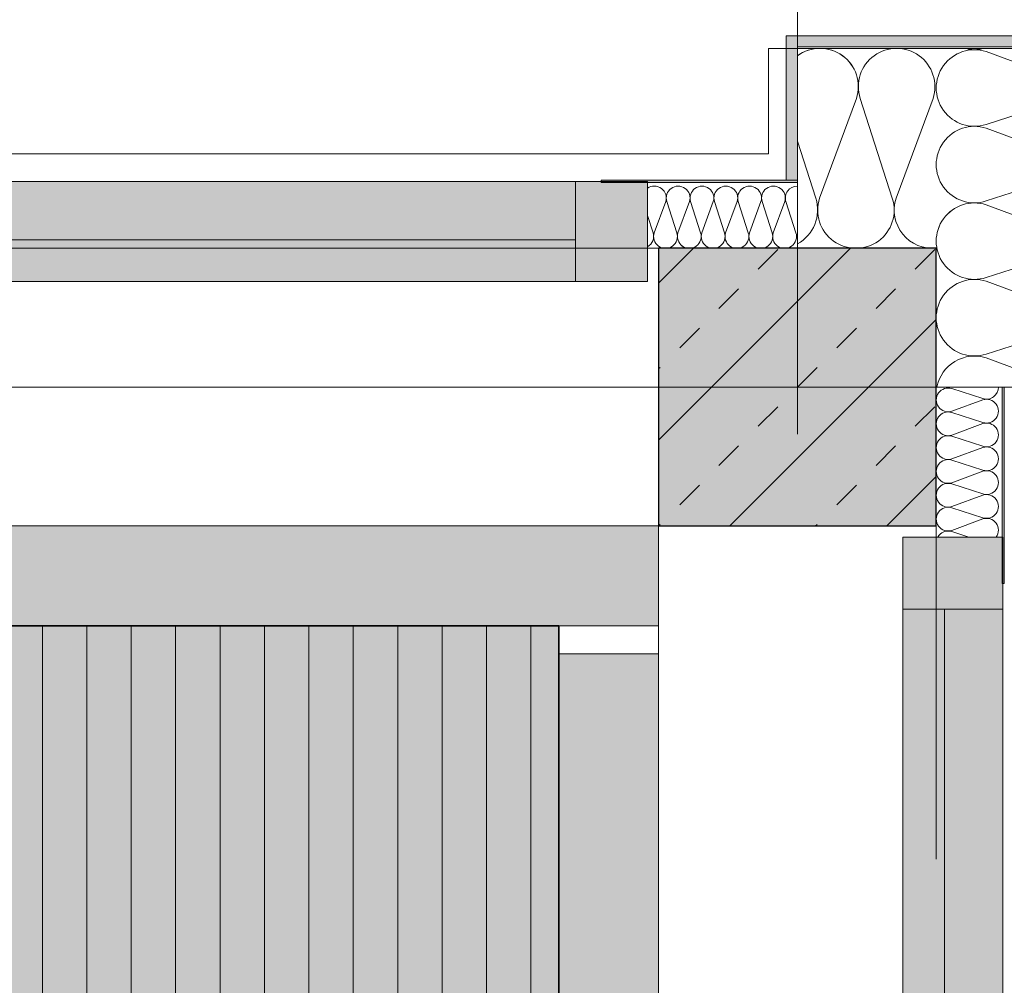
# Model space of a CAD drawing. Header units: metres. Extents: x -111 to 152, y -132 to 99.
# Tile 229 of 256: x -0.7 to 0.186, y -0.539 to 0.331. Entities that reach past the tile are written whole.
import ezdxf

# ---------------------------------------------------------------- set-up
doc = ezdxf.new("R2010")
doc.units = ezdxf.units.M
doc.header["$PDMODE"] = 1
doc.header["$PDSIZE"] = -2
for name, pattern in [('Achsen 01', [5.291531, 3.175, -1.058062, 0.352704, -0.705764]), ('ISO-07 Punktiert', [0.889, 0.127, -0.762]), ('VW-01 Strichlinie kurz', [2, 1, -1])]:
    doc.linetypes.add(name, pattern=pattern)
doc.layers.get('0').update_dxf_attribs({"lineweight": 25})
for name, color, linetype, lineweight, true_color in [('013_Beton und Stahlbetonarbeiten-000 Sichtbeton-334 Außenwandöf', 5, 'Continuous', 5, 0x0000ff), ('014_Fassadenarbeiten-000 Aufsicht Betonfertigteile', 7, 'Continuous', 9, 0xc0c0c0), ('014_Fassadenarbeiten-330 mineralische Dämmung', 7, 'Continuous', 9, 0x666666), ('031_Metallbauarbeiten-350 Lamellendecke DS', 7, 'Continuous', 35, 0x666666), ('032_Metallarbeiten-Fenster', 7, 'Continuous', 13, 0x444444), ('032_Metallarbeiten-PR_Fassade', 7, 'Continuous', 13, 0x444444), ('AV1-Achsen', 1, 'Achsen 01', 18, 0xff0000)]:
    doc.layers.add(name, color=color, linetype=linetype, lineweight=lineweight, true_color=true_color)
for name, color, linetype, lineweight in [('013_Beton und Stahlbetonarbeiten-000 Unterzüge', 7, 'ISO-07 Punktiert', 13), ('013_Beton und Stahlbetonarbeiten-330 Außenstützen', 7, 'Continuous', 25), ('030_Sonnenschutzarbeiten-BLENDSCHUTZ', 7, 'Continuous', 5), ('039_Trockenbauarbeiten-alllg.', 7, 'Continuous', 9), ('_EG (2D)', 7, 'Continuous', 9), ('_EG - DS (2D)', 7, 'Continuous', 9), ('_GRU (2D)', 7, 'Continuous', 9), ('Bemaßung-Bemaßung', 7, 'Continuous', 9)]:
    doc.layers.add(name, color=color, linetype=linetype, lineweight=lineweight)
doc.layers.get('0').freeze()
doc.styles.add('Arial', font='arial.ttf')
doc.dimstyles.new('COE 50', dxfattribs={"dimtxt": 126.090495, "dimasz": 0.001414, "dimexe": 0.001, "dimexo": 0.01, "dimgap": 0.001, "dimtad": 1, "dimdec": 3, "dimtxsty": 'Arial', "dimblk": 'VW_SLASH-3', "dimblk1": 'VW_SLASH-3', "dimblk2": 'VW_SLASH-3', "dimcen": 0, "dimadec": 3, "dimazin": 0, "dimtfac": 0.8, "dimtdec": 3, "dimtix": 1, "dimtmove": 0, "dimatfit": 0, "dimldrblk": 'VW_SLASH-2', "dimfxl": 0.002, "dimfxlon": 1, "dimfrac": 2, "dimtolj": 1, "dimarcsym": 0})

# ---------------------------------------------------------------- blocks, each defined once
blk = doc.blocks.new('VW_SLASH-3')
at = {"color": 0, "linetype": 'ByBlock', "lineweight": -2, "transparency": 16777216}
blk.add_line((0, 0), (-1, 0), dxfattribs=at)
at = {"color": 0, "linetype": 'Continuous', "lineweight": 15, "transparency": 16777216, "flags": 128}
blk.add_lwpolyline([(0.5, 0.5), (-0.5, -0.5)], dxfattribs=at)
blk = doc.blocks.new('*D35')
at = {"layer": '030_Sonnenschutzarbeiten-BLENDSCHUTZ', "color": 0, "lineweight": -2}
for p, q in [((0.425, -0.24), (0.575, -0.24)), ((0.525, -2.50431), (0.525, -0.31069)), ((0.425, -2.575), (0.575, -2.575))]:
    blk.add_line(p, q, dxfattribs=at)
at = {"layer": 'Defpoints', "color": 0}
for p in [(-0.215, -0.24), (0.525, -0.24), (-0.215, -2.575)]:
    blk.add_point(p, dxfattribs=at)
at = {"layer": '030_Sonnenschutzarbeiten-BLENDSCHUTZ', "color": 0, "lineweight": -2, "xscale": 0.070693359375, "yscale": 0.070693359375, "zscale": 0.070693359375}
for p, rotation in [((0.525, -0.24), 90), ((0.525, -2.575), 270)]:
    blk.add_blockref('VW_SLASH-3', p, dxfattribs=dict(at, rotation=rotation))
at = {"layer": '030_Sonnenschutzarbeiten-BLENDSCHUTZ', "color": 0, "lineweight": 13, "insert": (0.37825, -1.4075), "char_height": 0.1260905, "attachment_point": 5, "rotation": 90, "style": 'Arial'}
blk.add_mtext('\\A1;2,33\\S5^ ;', dxfattribs=at)
blk = doc.blocks.new('VW_SLASH-2')
at = {"color": 0, "linetype": 'ByBlock', "lineweight": -2, "transparency": 16777216}
blk.add_line((0, 0), (-1, 0), dxfattribs=at)
at = {"color": 0, "linetype": 'Continuous', "lineweight": 15, "transparency": 16777216, "flags": 128}
blk.add_lwpolyline([(0.5, 0.5), (-0.5, -0.5)], dxfattribs=at)
blk = doc.blocks.new('*D71')
at = {"layer": '030_Sonnenschutzarbeiten-BLENDSCHUTZ', "color": 0, "lineweight": -2}
for p, q in [((-2.575, 0.425), (-2.575, 0.575)), ((-0.125, 0.425), (-0.125, 0.575)), ((-0.19569, 0.525), (-2.50431, 0.525))]:
    blk.add_line(p, q, dxfattribs=at)
at = {"layer": 'Defpoints', "color": 0}
for p in [(-2.575, 0.525), (-2.575, -0.215), (-0.125, -0.215)]:
    blk.add_point(p, dxfattribs=at)
at = {"layer": '030_Sonnenschutzarbeiten-BLENDSCHUTZ', "color": 0, "lineweight": -2, "xscale": 0.070693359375, "yscale": 0.070693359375, "zscale": 0.070693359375, "rotation": 180}
blk.add_blockref('VW_SLASH-3', (-2.575, 0.525), dxfattribs=at)
at = {"layer": '030_Sonnenschutzarbeiten-BLENDSCHUTZ', "color": 0, "lineweight": -2, "xscale": 0.070693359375, "yscale": 0.070693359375, "zscale": 0.070693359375}
blk.add_blockref('VW_SLASH-3', (-0.125, 0.525), dxfattribs=at)
at = {"layer": '030_Sonnenschutzarbeiten-BLENDSCHUTZ', "color": 0, "lineweight": 13, "insert": (-1.35, 0.65077), "char_height": 0.12609, "attachment_point": 5, "style": 'Arial'}
blk.add_mtext('\\A1;2,45', dxfattribs=at)
blk = doc.blocks.new('Group-196')
at = {"layer": '014_Fassadenarbeiten-330 mineralische Dämmung', "transparency": 33554687, "flags": 128}
for points in [[(0.29832, 0), (0.29832, 0, -0.001439), (0.29844, -0.00016), (0.29844, -0.00016, -0.324435), (0.29844, -0.0406, -0.324435), (0.26, -0.05317), (0.17, -0.0199, 0.324488), (0.13155, -0.03246, 0.324488), (0.13155, -0.07291, 0.324488), (0.17, -0.08547), (0.26, -0.05654, -0.324435), (0.29844, -0.0691, -0.324435), (0.29844, -0.10955, -0.324435), (0.26, -0.12211), (0.17, -0.08884, 0.54007), (0.12515, -0.125)], [(0.26, -0.12211, 0.324435), (0.29844, -0.10955, 0.324435), (0.29844, -0.0691, 0.324435), (0.26, -0.05654), (0.17, -0.08547, -0.324488), (0.13155, -0.07291, -0.324488), (0.13155, -0.03246, -0.324488), (0.17, -0.0199), (0.26, -0.05317, 0.727402), (0.29832, 0)], [(0.2214, 0), (0.17, -0.01652, -0.362439), (0.12907, 0)]]:
    blk.add_lwpolyline(points, format="xyb", dxfattribs=at)
blk = doc.blocks.new('Group-197')
at = {"layer": '014_Fassadenarbeiten-330 mineralische Dämmung', "transparency": 33554687}
blk.add_blockref('Group-196', (0, 0), dxfattribs=at)
blk = doc.blocks.new('Parametric Object-29')
at = {"layer": '014_Fassadenarbeiten-330 mineralische Dämmung', "color": 7, "transparency": 33554687}
blk.add_blockref('Group-197', (0, 0), dxfattribs=at)
at = {"layer": '014_Fassadenarbeiten-330 mineralische Dämmung', "color": 0, "flags": 1}
for tag in ['instanceID', 'prm0_value', 'prm1_value', 'prm2_value', 'prm3_value', 'prm4_value', 'prm5_value', 'prm6_value', 'IFC_UUID', 'prm0_name', 'prm0_type', 'prm1_name', 'prm1_type', 'prm2_name', 'prm2_type', 'prm3_name', 'prm3_type', 'prm4_name', 'prm4_type', 'prm5_name', 'prm5_type', 'prm6_name', 'prm6_type']:
    blk.add_attdef(tag, (0, 0.11688), '', height=0.00018, dxfattribs=at)
blk = doc.blocks.new('Group-199')
at = {"layer": '014_Fassadenarbeiten-330 mineralische Dämmung', "transparency": 33554687, "flags": 128}
for points in [[(0.23317, -0.17, 0.324435), (0.2206, -0.13156, 0.324435), (0.18016, -0.13156, 0.324435), (0.1676, -0.17), (0.19652, -0.26, -0.324488), (0.18396, -0.29845, -0.324488), (0.14351, -0.29845, -0.324488), (0.13095, -0.26), (0.16422, -0.17, 0.324435), (0.15166, -0.13156, 0.324435), (0.11122, -0.13156, 0.324435), (0.09865, -0.17), (0.12758, -0.26, -0.324488), (0.11502, -0.29845, -0.324488), (0.07457, -0.29845, -0.324488), (0.06201, -0.26), (0.09528, -0.17, 0.324435), (0.08271, -0.13156, 0.324435), (0.04227, -0.13156, 0.324435), (0.02971, -0.17), (0.05863, -0.26, -0.813291), (0, -0.29334)], [(0, -0.12561, -0.450728), (0.02633, -0.17), (0, -0.24123)], [(0.30211, -0.17, 1.372583), (0.23654, -0.17), (0.26547, -0.26, -1.372995), (0.1999, -0.26), (0.23317, -0.17, 1.372583), (0.1676, -0.17), (0.19652, -0.26, -1.372995), (0.13095, -0.26), (0.16422, -0.17, 1.372583), (0.09865, -0.17), (0.12758, -0.26, -1.372995), (0.06201, -0.26)], [(0.1676, -0.17, -0.324435), (0.18016, -0.13156, -0.324435), (0.2206, -0.13156, -0.324435), (0.23317, -0.17), (0.1999, -0.26, 0.324488), (0.21246, -0.29845, 0.324488), (0.25291, -0.29845, 0.324488), (0.26547, -0.26), (0.23654, -0.17, -0.324435), (0.2491, -0.13156, -0.324435), (0.28955, -0.13156, -0.324435), (0.30211, -0.17), (0.26884, -0.26, 0.54007), (0.305, -0.30485)], [(0.305, -0.16835, -0.131588), (0.305, -0.15053)]]:
    blk.add_lwpolyline(points, format="xyb", dxfattribs=at)
blk = doc.blocks.new('Group-200')
at = {"layer": '014_Fassadenarbeiten-330 mineralische Dämmung', "transparency": 33554687}
blk.add_blockref('Group-199', (0, 0), dxfattribs=at)
blk = doc.blocks.new('Parametric Object-30')
at = {"layer": '014_Fassadenarbeiten-330 mineralische Dämmung', "color": 7, "transparency": 33554687}
blk.add_blockref('Group-200', (0, 0), dxfattribs=at)
at = {"layer": '014_Fassadenarbeiten-330 mineralische Dämmung', "color": 0, "flags": 1}
for tag in ['prm0_value', 'prm1_value', 'prm2_value', 'prm3_value', 'prm4_value', 'prm5_value', 'prm6_value', 'instanceID', 'IFC_UUID', 'prm0_name', 'prm0_type', 'prm1_name', 'prm1_type', 'prm2_name', 'prm2_type', 'prm3_name', 'prm3_type', 'prm4_name', 'prm4_type', 'prm5_name', 'prm5_type', 'prm6_name', 'prm6_type']:
    blk.add_attdef(tag, (0.1169, 0), '', height=0.00018, dxfattribs=at)
blk = doc.blocks.new('*D341')
at = {"layer": 'Bemaßung-Bemaßung', "color": 0, "lineweight": -2}
for p, q in [((-5.4, 3.575), (-5.4, 3.725)), ((0, 3.575), (0, 3.725)), ((-0.07069, 3.675), (-5.32931, 3.675))]:
    blk.add_line(p, q, dxfattribs=at)
at = {"layer": 'Defpoints', "color": 0}
for p in [(-5.4, 3.675), (-5.4, 0), (0, 0)]:
    blk.add_point(p, dxfattribs=at)
at = {"layer": 'Bemaßung-Bemaßung', "color": 0, "lineweight": -2, "xscale": 0.070693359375, "yscale": 0.070693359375, "zscale": 0.070693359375}
for p, rotation in [((-5.4, 3.675), 180), ((0, 3.675), 360)]:
    blk.add_blockref('VW_SLASH-3', p, dxfattribs=dict(at, rotation=rotation))
at = {"layer": 'Bemaßung-Bemaßung', "color": 0, "insert": (-2.7, 3.80077), "char_height": 0.12609, "attachment_point": 5, "style": 'Arial'}
blk.add_mtext('\\A1;5,40', dxfattribs=at)
blk = doc.blocks.new('*D342')
at = {"layer": 'Bemaßung-Bemaßung', "color": 0, "lineweight": -2}
for p, q in [((-39.15, 4.075), (-39.15, 4.225)), ((0, 4.075), (0, 4.225)), ((-39.07931, 4.175), (-0.07069, 4.175))]:
    blk.add_line(p, q, dxfattribs=at)
at = {"layer": 'Defpoints', "color": 0}
for p in [(0, 4.175), (-39.15, 0), (0, 0)]:
    blk.add_point(p, dxfattribs=at)
at = {"layer": 'Bemaßung-Bemaßung', "color": 0, "lineweight": -2, "xscale": 0.070693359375, "yscale": 0.070693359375, "zscale": 0.070693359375, "rotation": 180}
blk.add_blockref('VW_SLASH-3', (-39.15, 4.175), dxfattribs=at)
at = {"layer": 'Bemaßung-Bemaßung', "color": 0, "lineweight": -2, "xscale": 0.070693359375, "yscale": 0.070693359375, "zscale": 0.070693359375}
blk.add_blockref('VW_SLASH-3', (0, 4.175), dxfattribs=at)
at = {"layer": 'Bemaßung-Bemaßung', "color": 0, "insert": (-19.575, 4.31593), "char_height": 0.151309, "attachment_point": 5, "style": 'Arial'}
blk.add_mtext('\\A1;39,15', dxfattribs=at)
blk = doc.blocks.new('*D396')
at = {"layer": 'Bemaßung-Bemaßung', "color": 0, "lineweight": -2}
for p, q in [((-5.275, 1.575), (-5.275, 1.725)), ((-0.125, 1.575), (-0.125, 1.725)), ((-0.19569, 1.675), (-5.20431, 1.675))]:
    blk.add_line(p, q, dxfattribs=at)
at = {"layer": 'Defpoints', "color": 0}
for p in [(-5.275, 1.675), (-0.125, 0.125), (-5.275, -0.125)]:
    blk.add_point(p, dxfattribs=at)
at = {"layer": 'Bemaßung-Bemaßung', "color": 0, "lineweight": -2, "xscale": 0.070693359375, "yscale": 0.070693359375, "zscale": 0.070693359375, "rotation": 180}
blk.add_blockref('VW_SLASH-3', (-5.275, 1.675), dxfattribs=at)
at = {"layer": 'Bemaßung-Bemaßung', "color": 0, "lineweight": -2, "xscale": 0.070693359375, "yscale": 0.070693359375, "zscale": 0.070693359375}
blk.add_blockref('VW_SLASH-3', (-0.125, 1.675), dxfattribs=at)
at = {"layer": 'Bemaßung-Bemaßung', "color": 0, "insert": (-2.7, 1.80077), "char_height": 0.12609, "attachment_point": 5, "style": 'Arial'}
blk.add_mtext('\\A1;5,15', dxfattribs=at)
blk = doc.blocks.new('*D397')
at = {"layer": 'Bemaßung-Bemaßung', "color": 0, "lineweight": -2}
for p, q in [((-0.125, 1.575), (-0.125, 1.725)), ((0.125, 1.575), (0.125, 1.725)), ((-0.19569, 1.675), (-0.26639, 1.675)), ((0.125, 1.675), (-0.125, 1.675)), ((0.19569, 1.675), (0.26639, 1.675))]:
    blk.add_line(p, q, dxfattribs=at)
at = {"layer": 'Defpoints', "color": 0}
for p in [(-0.125, 1.675), (-0.125, 0.125), (0.125, 0)]:
    blk.add_point(p, dxfattribs=at)
at = {"layer": 'Bemaßung-Bemaßung', "color": 0, "lineweight": -2, "xscale": 0.070693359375, "yscale": 0.070693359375, "zscale": 0.070693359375}
blk.add_blockref('VW_SLASH-3', (-0.125, 1.675), dxfattribs=at)
at = {"layer": 'Bemaßung-Bemaßung', "color": 0, "lineweight": -2, "xscale": 0.070693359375, "yscale": 0.070693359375, "zscale": 0.070693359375, "rotation": 180}
blk.add_blockref('VW_SLASH-3', (0.125, 1.675), dxfattribs=at)
at = {"layer": 'Bemaßung-Bemaßung', "color": 0, "insert": (0, 1.78938), "char_height": 0.12609, "attachment_point": 5, "style": 'Arial'}
blk.add_mtext('\\A1;25', dxfattribs=at)
blk = doc.blocks.new('*D398')
at = {"layer": 'Bemaßung-Bemaßung', "color": 0, "lineweight": -2}
for p, q in [((0.125, 1.575), (0.125, 1.725)), ((0.675, 1.575), (0.675, 1.725)), ((0.60431, 1.675), (0.19569, 1.675))]:
    blk.add_line(p, q, dxfattribs=at)
at = {"layer": 'Defpoints', "color": 0}
for p in [(0.125, 1.675), (0.125, 0), (0.675, 0)]:
    blk.add_point(p, dxfattribs=at)
at = {"layer": 'Bemaßung-Bemaßung', "color": 0, "lineweight": -2, "xscale": 0.070693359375, "yscale": 0.070693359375, "zscale": 0.070693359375, "rotation": 180}
blk.add_blockref('VW_SLASH-3', (0.125, 1.675), dxfattribs=at)
at = {"layer": 'Bemaßung-Bemaßung', "color": 0, "lineweight": -2, "xscale": 0.070693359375, "yscale": 0.070693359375, "zscale": 0.070693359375}
blk.add_blockref('VW_SLASH-3', (0.675, 1.675), dxfattribs=at)
at = {"layer": 'Bemaßung-Bemaßung', "color": 0, "insert": (0.4, 1.78912), "char_height": 0.12609, "attachment_point": 5, "style": 'Arial'}
blk.add_mtext('\\A1;55', dxfattribs=at)
blk = doc.blocks.new('*D399')
at = {"layer": 'Bemaßung-Bemaßung', "color": 0, "lineweight": -2}
for p, q in [((3.575, 0), (3.725, 0)), ((3.675, -0.07069), (3.675, -21.52931)), ((3.575, -21.6), (3.725, -21.6))]:
    blk.add_line(p, q, dxfattribs=at)
at = {"layer": 'Defpoints', "color": 0}
for p in [(0, 0), (0, -21.6), (3.675, -21.6)]:
    blk.add_point(p, dxfattribs=at)
at = {"layer": 'Bemaßung-Bemaßung', "color": 0, "lineweight": -2, "xscale": 0.070693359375, "yscale": 0.070693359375, "zscale": 0.070693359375}
for p, rotation in [((3.675, 0), 90.00000000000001), ((3.675, -21.6), 270)]:
    blk.add_blockref('VW_SLASH-3', p, dxfattribs=dict(at, rotation=rotation))
at = {"layer": 'Bemaßung-Bemaßung', "color": 0, "insert": (3.53407, -10.8), "char_height": 0.151309, "attachment_point": 5, "rotation": 90, "style": 'Arial'}
blk.add_mtext('\\A1;21,60', dxfattribs=at)
blk = doc.blocks.new('*D400')
at = {"layer": 'Bemaßung-Bemaßung', "color": 0, "lineweight": -2}
for p, q in [((3.075, 0), (3.225, 0)), ((3.175, -5.32931), (3.175, -0.07069)), ((3.075, -5.4), (3.225, -5.4))]:
    blk.add_line(p, q, dxfattribs=at)
at = {"layer": 'Defpoints', "color": 0}
for p in [(0, 0), (3.175, 0), (0, -5.4)]:
    blk.add_point(p, dxfattribs=at)
at = {"layer": 'Bemaßung-Bemaßung', "color": 0, "lineweight": -2, "xscale": 0.070693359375, "yscale": 0.070693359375, "zscale": 0.070693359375}
for p, rotation in [((3.175, 0), 89.99999999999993), ((3.175, -5.4), 269.9999999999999)]:
    blk.add_blockref('VW_SLASH-3', p, dxfattribs=dict(at, rotation=rotation))
at = {"layer": 'Bemaßung-Bemaßung', "color": 0, "insert": (3.04923, -2.7), "char_height": 0.12609, "attachment_point": 5, "rotation": 90, "style": 'Arial'}
blk.add_mtext('\\A1;5,40', dxfattribs=at)
blk = doc.blocks.new('*D595')
at = {"layer": 'Bemaßung-Bemaßung', "color": 0, "lineweight": -2}
for p, q in [((-2.825, 2.075), (-2.825, 2.225)), ((-0.125, 2.075), (-0.125, 2.225)), ((-0.19569, 2.175), (-2.75431, 2.175))]:
    blk.add_line(p, q, dxfattribs=at)
at = {"layer": 'Defpoints', "color": 0}
for p in [(-2.825, 2.175), (-2.825, -0.125), (-0.125, -0.125)]:
    blk.add_point(p, dxfattribs=at)
at = {"layer": 'Bemaßung-Bemaßung', "color": 0, "lineweight": -2, "xscale": 0.070693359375, "yscale": 0.070693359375, "zscale": 0.070693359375, "rotation": 180}
blk.add_blockref('VW_SLASH-3', (-2.825, 2.175), dxfattribs=at)
at = {"layer": 'Bemaßung-Bemaßung', "color": 0, "lineweight": -2, "xscale": 0.070693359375, "yscale": 0.070693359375, "zscale": 0.070693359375}
blk.add_blockref('VW_SLASH-3', (-0.125, 2.175), dxfattribs=at)
at = {"layer": 'Bemaßung-Bemaßung', "color": 0, "insert": (-1.475, 2.30077), "char_height": 0.12609, "attachment_point": 5, "style": 'Arial'}
blk.add_mtext('\\A1;2,70', dxfattribs=at)
blk = doc.blocks.new('*D596')
at = {"layer": 'Bemaßung-Bemaßung', "color": 0, "lineweight": -2}
for p, q in [((-0.125, 2.075), (-0.125, 2.225)), ((0.125, 2.075), (0.125, 2.225)), ((-0.19569, 2.175), (-0.26639, 2.175)), ((0.125, 2.175), (-0.125, 2.175)), ((0.19569, 2.175), (0.26639, 2.175))]:
    blk.add_line(p, q, dxfattribs=at)
at = {"layer": 'Defpoints', "color": 0}
for p in [(-0.125, 2.175), (-0.125, -0.125), (0.125, -0.125)]:
    blk.add_point(p, dxfattribs=at)
at = {"layer": 'Bemaßung-Bemaßung', "color": 0, "lineweight": -2, "xscale": 0.070693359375, "yscale": 0.070693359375, "zscale": 0.070693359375}
blk.add_blockref('VW_SLASH-3', (-0.125, 2.175), dxfattribs=at)
at = {"layer": 'Bemaßung-Bemaßung', "color": 0, "lineweight": -2, "xscale": 0.070693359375, "yscale": 0.070693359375, "zscale": 0.070693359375, "rotation": 180}
blk.add_blockref('VW_SLASH-3', (0.125, 2.175), dxfattribs=at)
at = {"layer": 'Bemaßung-Bemaßung', "color": 0, "insert": (0, 2.28938), "char_height": 0.12609, "attachment_point": 5, "style": 'Arial'}
blk.add_mtext('\\A1;25', dxfattribs=at)
blk = doc.blocks.new('*D608')
at = {"layer": 'Bemaßung-Bemaßung', "color": 0, "lineweight": -2}
for p, q in [((1.575, -0.125), (1.725, -0.125)), ((1.675, -0.19569), (1.675, -2.50431)), ((1.575, -2.575), (1.725, -2.575))]:
    blk.add_line(p, q, dxfattribs=at)
at = {"layer": 'Defpoints', "color": 0}
for p in [(-0.125, -0.125), (-0.125, -2.575), (1.675, -2.575)]:
    blk.add_point(p, dxfattribs=at)
at = {"layer": 'Bemaßung-Bemaßung', "color": 0, "lineweight": -2, "xscale": 0.070693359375, "yscale": 0.070693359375, "zscale": 0.070693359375}
for p, rotation in [((1.675, -0.125), 90.00000000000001), ((1.675, -2.575), 270)]:
    blk.add_blockref('VW_SLASH-3', p, dxfattribs=dict(at, rotation=rotation))
at = {"layer": 'Bemaßung-Bemaßung', "color": 0, "insert": (1.54923, -1.35), "char_height": 0.12609, "attachment_point": 5, "rotation": 90, "style": 'Arial'}
blk.add_mtext('\\A1;2,45', dxfattribs=at)
blk = doc.blocks.new('*D609')
at = {"layer": 'Bemaßung-Bemaßung', "color": 0, "lineweight": -2}
for p, q in [((1.675, 0.19569), (1.675, 0.26639)), ((1.575, 0.125), (1.725, 0.125)), ((1.675, 0.125), (1.675, -0.125)), ((1.575, -0.125), (1.725, -0.125)), ((1.675, -0.19569), (1.675, -0.26639))]:
    blk.add_line(p, q, dxfattribs=at)
at = {"layer": 'Defpoints', "color": 0}
for p in [(-0.125, 0.125), (-0.125, -0.125), (1.675, -0.125)]:
    blk.add_point(p, dxfattribs=at)
at = {"layer": 'Bemaßung-Bemaßung', "color": 0, "lineweight": -2, "xscale": 0.070693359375, "yscale": 0.070693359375, "zscale": 0.070693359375}
for p, rotation in [((1.675, 0.125), 270), ((1.675, -0.125), 90)]:
    blk.add_blockref('VW_SLASH-3', p, dxfattribs=dict(at, rotation=rotation))
at = {"layer": 'Bemaßung-Bemaßung', "color": 0, "insert": (1.56062, 0), "char_height": 0.12609, "attachment_point": 5, "rotation": 90, "style": 'Arial'}
blk.add_mtext('\\A1;25', dxfattribs=at)
blk = doc.blocks.new('Group-306')
at = {"layer": '032_Metallarbeiten-Fenster', "linetype": 'Continuous', "lineweight": 0}
for points in [[(0.185, -0.135), (0.185, -0.2), (0.095, -0.2), (0.095, -0.135)], [(0.095, -2.48), (0.185, -2.48), (0.185, -0.2), (0.095, -0.2)]]:
    blk.add_hatch(color=7, dxfattribs=at).paths.add_polyline_path(points)
at = {"layer": '032_Metallarbeiten-Fenster', "color": 7, "lineweight": 18}
blk.add_line((0.1325, -0.2), (0.1325, -1.275), dxfattribs=at)
at = {"layer": '032_Metallarbeiten-Fenster', "color": 7, "lineweight": 18, "flags": 128}
for points in [[(0.185, -0.135), (0.185, -0.2), (0.095, -0.2), (0.095, -0.135)], [(0.095, -2.48), (0.185, -2.48), (0.185, -0.2), (0.095, -0.2)]]:
    blk.add_lwpolyline(points, close=True, dxfattribs=at)
blk = doc.blocks.new('Group-443')
at = {"layer": '032_Metallarbeiten-Fenster', "linetype": 'Continuous', "lineweight": 0}
for points in [[(-2.48, 0.095), (-2.48, 0.185), (-0.2, 0.185), (-0.2, 0.095)], [(-0.135, 0.185), (-0.2, 0.185), (-0.2, 0.095), (-0.135, 0.095)]]:
    blk.add_hatch(color=7, dxfattribs=at).paths.add_polyline_path(points)
at = {"layer": '032_Metallarbeiten-Fenster', "color": 7, "lineweight": 18}
blk.add_line((-0.2, 0.1325), (-1.275, 0.1325), dxfattribs=at)
at = {"layer": '032_Metallarbeiten-Fenster', "color": 7, "lineweight": 18, "flags": 128}
for points in [[(-2.48, 0.095), (-2.48, 0.185), (-0.2, 0.185), (-0.2, 0.095)], [(-0.135, 0.185), (-0.2, 0.185), (-0.2, 0.095), (-0.135, 0.095)]]:
    blk.add_lwpolyline(points, close=True, dxfattribs=at)
blk = doc.blocks.new('Group-445')
at = {"layer": '014_Fassadenarbeiten-330 mineralische Dämmung', "transparency": 33554687, "flags": 128}
for points in [[(15.45887, -23.284, 0.513088), (15.46922, -23.27), (15.46022, -23.242, -1.372995), (15.48062, -23.242), (15.47027, -23.27, 1.372583), (15.49067, -23.27), (15.48167, -23.242, -1.372995), (15.50207, -23.242), (15.49172, -23.27, 1.372583), (15.51212, -23.27)], [(15.47027, -23.27, 1.372583), (15.49067, -23.27), (15.48167, -23.242, -1.372995), (15.50207, -23.242), (15.49172, -23.27, 1.372583), (15.51212, -23.27), (15.50312, -23.242, -1.372995), (15.52352, -23.242), (15.51317, -23.27, 1.372583), (15.53357, -23.27), (15.52457, -23.242, -1.372995), (15.54497, -23.242), (15.53462, -23.27, 1.372583), (15.55502, -23.27), (15.54602, -23.242, -1.372995), (15.56642, -23.242)], [(15.51317, -23.27, 0.324435), (15.51708, -23.28196, 0.324435), (15.52966, -23.28196, 0.324435), (15.53357, -23.27), (15.52457, -23.242, -0.324488), (15.52848, -23.23004, -0.324488), (15.54106, -23.23004, -0.324488), (15.54497, -23.242), (15.53462, -23.27, 0.324435), (15.53853, -23.28196, 0.324435), (15.55111, -23.28196, 0.324435), (15.55502, -23.27), (15.54602, -23.242, -0.324488), (15.54993, -23.23004, -0.324488), (15.56251, -23.23004, -0.324488), (15.56642, -23.242), (15.55607, -23.27, 0.324435), (15.55998, -23.28196, 0.324435), (15.57256, -23.28196, 0.324435), (15.57647, -23.27), (15.56747, -23.242, -0.324488), (15.57138, -23.23004, -0.324488), (15.58396, -23.23004, -0.324488), (15.58787, -23.242), (15.57752, -23.27, 0.719228), (15.59387, -23.28206)], [(15.59387, -23.25741), (15.58892, -23.242, -0.356824), (15.59387, -23.22937)]]:
    blk.add_lwpolyline(points, format="xyb", dxfattribs=at)
blk = doc.blocks.new('Group-449')
at = {"layer": '014_Fassadenarbeiten-330 mineralische Dämmung', "transparency": 33554687}
blk.add_blockref('Group-445', (0, 0), dxfattribs=at)
blk = doc.blocks.new('Parametric Object-58')
at = {"layer": '014_Fassadenarbeiten-330 mineralische Dämmung', "color": 7, "transparency": 33554687}
blk.add_blockref('Group-449', (0, 0), dxfattribs=at)
at = {"layer": '014_Fassadenarbeiten-330 mineralische Dämmung', "color": 0, "flags": 1}
for tag in ['instanceID', 'prm0_value', 'prm1_value', 'prm2_value', 'prm3_value', 'prm4_value', 'prm5_value', 'prm6_value', 'IFC_UUID', 'prm0_name', 'prm0_type', 'prm1_name', 'prm1_type', 'prm2_name', 'prm2_type', 'prm3_name', 'prm3_type', 'prm4_name', 'prm4_type', 'prm5_name', 'prm5_type', 'prm6_name', 'prm6_type']:
    blk.add_attdef(tag, (0.12247, -0.135), '', height=0.00018, dxfattribs=at)
blk = doc.blocks.new('Group-499')
at = {"layer": '014_Fassadenarbeiten-330 mineralische Dämmung', "transparency": 33554687, "flags": 128}
for points in [[(15.45887, -23.284, 0.513088), (15.46922, -23.27), (15.46022, -23.242, -1.372995), (15.48062, -23.242), (15.47027, -23.27, 1.372583), (15.49067, -23.27), (15.48167, -23.242, -1.372995), (15.50207, -23.242), (15.49172, -23.27, 1.372583), (15.51212, -23.27)], [(15.47027, -23.27, 1.372583), (15.49067, -23.27), (15.48167, -23.242, -1.372995), (15.50207, -23.242), (15.49172, -23.27, 1.372583), (15.51212, -23.27), (15.50312, -23.242, -1.372995), (15.52352, -23.242), (15.51317, -23.27, 1.372583), (15.53357, -23.27), (15.52457, -23.242, -1.372995), (15.54497, -23.242), (15.53462, -23.27, 1.372583), (15.55502, -23.27), (15.54602, -23.242, -1.372995), (15.56642, -23.242)], [(15.51317, -23.27, 0.324435), (15.51708, -23.28196, 0.324435), (15.52966, -23.28196, 0.324435), (15.53357, -23.27), (15.52457, -23.242, -0.324488), (15.52848, -23.23004, -0.324488), (15.54106, -23.23004, -0.324488), (15.54497, -23.242), (15.53462, -23.27, 0.324435), (15.53853, -23.28196, 0.324435), (15.55111, -23.28196, 0.324435), (15.55502, -23.27), (15.54602, -23.242, -0.324488), (15.54993, -23.23004, -0.324488), (15.56251, -23.23004, -0.324488), (15.56642, -23.242), (15.55607, -23.27, 0.324435), (15.55998, -23.28196, 0.324435), (15.57256, -23.28196, 0.324435), (15.57647, -23.27), (15.56747, -23.242, -0.324488), (15.57138, -23.23004, -0.324488), (15.58396, -23.23004, -0.324488), (15.58787, -23.242), (15.57752, -23.27, 0.719228), (15.59387, -23.28206)], [(15.59387, -23.25741), (15.58892, -23.242, -0.356824), (15.59387, -23.22937)]]:
    blk.add_lwpolyline(points, format="xyb", dxfattribs=at)
blk = doc.blocks.new('Group-503')
at = {"layer": '014_Fassadenarbeiten-330 mineralische Dämmung', "transparency": 33554687}
blk.add_blockref('Group-499', (0, 0), dxfattribs=at)
blk = doc.blocks.new('Parametric Object-66')
at = {"layer": '014_Fassadenarbeiten-330 mineralische Dämmung', "color": 7, "transparency": 33554687}
blk.add_blockref('Group-503', (0, 0), dxfattribs=at)
at = {"layer": '014_Fassadenarbeiten-330 mineralische Dämmung', "color": 0, "flags": 1}
for tag in ['prm0_value', 'prm1_value', 'prm2_value', 'prm3_value', 'prm4_value', 'prm5_value', 'prm6_value', 'IFC_UUID', 'instanceID', 'prm0_name', 'prm0_type', 'prm2_name', 'prm2_type', 'prm3_name', 'prm3_type', 'prm6_name', 'prm6_type', 'prm1_name', 'prm1_type', 'prm4_name', 'prm4_type', 'prm5_name', 'prm5_type']:
    blk.add_attdef(tag, (-0.135, 0.12247), '', height=0.00018, dxfattribs=at)
blk = doc.blocks.new('Group-709')
at = {"layer": 'AV1-Achsen'}
blk.add_line((0, -26.5), (0, 4.9), dxfattribs=at)
blk = doc.blocks.new('Group-717')
at = {"layer": 'AV1-Achsen'}
blk.add_line((-43.28443, 0), (4.26557, 0), dxfattribs=at)
blk = doc.blocks.new('GRU (2D)')
at = {"layer": 'AV1-Achsen', "color": 7}
for name in ['Group-709', 'Group-717']:
    blk.add_blockref(name, (0, 0), dxfattribs=at)
blk = doc.blocks.new('EG - DS (2D)')
at = {"layer": '030_Sonnenschutzarbeiten-BLENDSCHUTZ', "linetype": 'Continuous', "lineweight": 0, "transparency": 33554610}
for points in [[(-2.575, -0.125), (-2.575, -0.215), (-0.125, -0.215), (-0.125, -0.125)], [(-0.125, -2.575), (-0.215, -2.575), (-0.215, -0.24), (-0.125, -0.24)]]:
    blk.add_hatch(color=161, dxfattribs=at).paths.add_polyline_path(points)
at = {"layer": '031_Metallbauarbeiten-350 Lamellendecke DS', "linetype": 'Continuous', "lineweight": 0, "transparency": 33554508}
blk.add_hatch(color=254, dxfattribs=at).paths.add_polyline_path([(-5.275, -0.215), (-0.215, -0.215), (-0.215, -7.95), (-5.275, -7.95)])
at = {"layer": '031_Metallbauarbeiten-350 Lamellendecke DS', "linetype": 'Continuous', "lineweight": 9, "transparency": 33554508}
h = blk.add_hatch(dxfattribs=at)
h.set_pattern_fill('Lamellendecke', color=252, style=0, pattern_type=2)
h.set_pattern_definition([(90, (0, 0), (0.04, 0), [])])
h.paths.add_polyline_path([(-5.275, -0.215), (-0.215, -0.215), (-0.215, -7.95), (-5.275, -7.95)])
at = {"layer": '030_Sonnenschutzarbeiten-BLENDSCHUTZ', "color": 251, "lineweight": 13, "flags": 128}
for points in [[(-2.575, -0.125), (-2.575, -0.215), (-0.125, -0.215), (-0.125, -0.125)], [(-0.125, -2.575), (-0.215, -2.575), (-0.215, -0.24), (-0.125, -0.24)]]:
    blk.add_lwpolyline(points, close=True, dxfattribs=at)
at = {"layer": '031_Metallbauarbeiten-350 Lamellendecke DS', "flags": 128}
blk.add_lwpolyline([(-5.275, -0.215), (-0.215, -0.215), (-0.215, -7.95), (-5.275, -7.95)], close=True, dxfattribs=at)
at = {"layer": '030_Sonnenschutzarbeiten-BLENDSCHUTZ', "color": 7, "lineweight": 13}
for p1, p2, text, picture, middle in [((-0.125, -0.215), (-2.575, -0.215), '2,45', '*D71', (-1.35, 0.65077)), ((-0.215, -2.575), (-0.215, -0.24), '2,33\\S5^ ;', '*D35', (0.37825, -1.4075))]:
    dim = blk.add_aligned_dim(p1=p1, p2=p2, distance=-0.74, text=text, dimstyle='COE 50', override={"dimtxt": 0.12609, "dimasz": 0.070693, "dimexe": 0.05, "dimgap": 0.05, "dimpost": '<>', "dimtxsty": 'Arial', "dimtmove": 2, "dimfxl": 0.1}, dxfattribs=at)
    dim.commit()
    dim.dimension.update_dxf_attribs({"geometry": picture, "text_midpoint": middle})
blk = doc.blocks.new('EG (2D)')
at = {"layer": '013_Beton und Stahlbetonarbeiten-000 Sichtbeton-334 Außenwandöf', "linetype": 'Continuous', "lineweight": 0}
blk.add_hatch(color=30, dxfattribs=at).paths.add_polyline_path([(-0.125, -0.125), (0.125, -0.125), (0.125, -0.075), (-0.075, -0.075), (-0.075, 0.125), (-0.125, 0.125)])
at = {"layer": '013_Beton und Stahlbetonarbeiten-330 Außenstützen', "linetype": 'Continuous', "lineweight": 0, "true_color": 0xc0c0c0}
blk.add_hatch(color=9, dxfattribs=at).paths.add_polyline_path([(0.125, 0.125), (-0.125, 0.125), (-0.125, -0.125), (0.125, -0.125)])
at = {"layer": '013_Beton und Stahlbetonarbeiten-330 Außenstützen', "linetype": 'Continuous', "lineweight": 13}
h = blk.add_hatch(dxfattribs=at)
h.set_pattern_fill('Stahlbeton', color=251, style=0, pattern_type=2)
h.set_pattern_definition([(45, (0, 0), (0.07071, -0.07071), [0.025, -0.025])])
h.paths.add_polyline_path([(0.125, 0.125), (-0.125, 0.125), (-0.125, -0.125), (0.125, -0.125)])
h = blk.add_hatch(dxfattribs=at)
h.set_pattern_fill('Stahlbeton-1', color=251, style=0, pattern_type=2)
h.set_pattern_definition([(-135, (0.03106, -0.03313), (0.07071, -0.07071), [])])
h.paths.add_polyline_path([(0.125, 0.125), (-0.125, 0.125), (-0.125, -0.125), (0.125, -0.125)])
at = {"layer": '032_Metallarbeiten-Fenster', "linetype": 'Continuous', "lineweight": 0, "transparency": 33554687}
for points in [[(-0.17688, 0.18432), (-0.17688, 0.18632), (0, 0.18632), (0, 0.18432)], [(0.18432, 0), (0.18632, 0), (0.18632, -0.17688), (0.18432, -0.17688)]]:
    blk.add_hatch(color=181, dxfattribs=at).paths.add_polyline_path(points)
at = {"layer": '032_Metallarbeiten-PR_Fassade', "linetype": 'Continuous', "lineweight": 0}
for points in [[(0, 0.31632), (0, 0.18632), (-0.01, 0.18632), (-0.01, 0.31632)], [(0, 0.30632), (0.305, 0.30632), (0.305, 0), (0.315, 0), (0.315, 0.31632), (0, 0.31632)]]:
    blk.add_hatch(color=253, dxfattribs=at).paths.add_polyline_path(points)
at = {"layer": '013_Beton und Stahlbetonarbeiten-000 Unterzüge', "linetype": 'VW-01 Strichlinie kurz', "flags": 128}
for points in [[(-2.575, -0.125), (-2.575, 0.125), (-0.125, 0.125), (-0.125, -0.125)], [(-0.125, -2.575), (-0.125, -0.125), (0.125, -0.125), (0.125, -2.575)], [(-0.125, -2.575), (-0.125, -0.125), (0.125, -0.125), (0.125, -2.575)]]:
    blk.add_lwpolyline(points, close=True, dxfattribs=at)
at = {"layer": '013_Beton und Stahlbetonarbeiten-330 Außenstützen', "flags": 128}
blk.add_lwpolyline([(0.125, 0.125), (-0.125, 0.125), (-0.125, -0.125), (0.125, -0.125)], close=True, dxfattribs=at)
at = {"layer": '014_Fassadenarbeiten-000 Aufsicht Betonfertigteile', "flags": 128}
blk.add_lwpolyline([(-0.026, 0.21), (-18.874, 0.21), (-18.874, 0.305), (-39.455, 0.305), (-39.825, 0.675), (0.675, 0.675), (0.305, 0.305), (-0.026, 0.305)], close=True, dxfattribs=at)
at = {"layer": '014_Fassadenarbeiten-330 mineralische Dämmung', "flags": 128}
blk.add_lwpolyline([(0.125, 0.125), (0, 0.125), (0, 0.305), (0.305, 0.305), (0.305, 0), (0.125, 0)], close=True, dxfattribs=at)
at = {"layer": '032_Metallarbeiten-Fenster', "color": 7, "linetype": 'Continuous', "lineweight": 9, "transparency": 33554687, "flags": 128}
for points in [[(-0.17688, 0.18432), (-0.17688, 0.18632), (0, 0.18632), (0, 0.18432)], [(0.18432, 0), (0.18632, 0), (0.18632, -0.17688), (0.18432, -0.17688)]]:
    blk.add_lwpolyline(points, close=True, dxfattribs=at)
at = {"layer": '032_Metallarbeiten-PR_Fassade', "color": 251, "flags": 128}
for points in [[(0, 0.31632), (0, 0.18632), (-0.01, 0.18632), (-0.01, 0.31632)], [(0, 0.30632), (0.305, 0.30632), (0.305, 0), (0.315, 0), (0.315, 0.31632), (0, 0.31632)]]:
    blk.add_lwpolyline(points, close=True, dxfattribs=at)
at = {"layer": '039_Trockenbauarbeiten-alllg.'}
blk.add_line((-2.575, 0), (-0.125, 0), dxfattribs=at)
at = {"layer": '014_Fassadenarbeiten-330 mineralische Dämmung'}
for name, p, rotation in [('Parametric Object-29', (0, 0), 90), ('Parametric Object-30', (0, 0), 90), ('Parametric Object-66', (15.45887, -23.103), 180.00000000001)]:
    blk.add_blockref(name, p, dxfattribs=dict(at, rotation=rotation))
at = {"layer": '014_Fassadenarbeiten-330 mineralische Dämmung', "xscale": -1, "rotation": 90}
blk.add_blockref('Parametric Object-58', (-23.103, 15.45887), dxfattribs=at)
at = {"layer": '032_Metallarbeiten-Fenster', "color": 7}
for name in ['Group-443', 'Group-306']:
    blk.add_blockref(name, (0, 0), dxfattribs=at)
at = {"layer": 'Bemaßung-Bemaßung', "color": 1}
dim = blk.add_linear_dim(base=(0, 4.175), p1=(-39.15, 0), p2=(0, 0), text='39,15', dimstyle='COE 50', override={"dimtxt": 0.151309, "dimasz": 0.070693, "dimexe": 0.05, "dimgap": 0.05, "dimpost": '<>', "dimtxsty": 'Arial', "dimtmove": 2, "dimfxl": 0.1}, dxfattribs=at)
dim.commit()
dim.dimension.update_dxf_attribs({"geometry": '*D342', "text_midpoint": (-19.575, 4.31593)})
for p1, p2, distance, picture, middle in [((0, 0), (-5.4, 0), -3.675, '*D341', (-2.7, 3.80077)), ((0, -5.4), (0, 0), -3.175, '*D400', (3.04923, -2.7))]:
    dim = blk.add_aligned_dim(p1=p1, p2=p2, distance=distance, text='5,40', dimstyle='COE 50', override={"dimtxt": 0.12609, "dimasz": 0.070693, "dimexe": 0.05, "dimgap": 0.05, "dimpost": '<>', "dimtxsty": 'Arial', "dimtmove": 2, "dimfxl": 0.1}, dxfattribs=at)
    dim.commit()
    dim.dimension.update_dxf_attribs({"geometry": picture, "text_midpoint": middle})
at = {"layer": 'Bemaßung-Bemaßung'}
for base, p1, p2, text, picture, middle in [((-2.825, 2.175), (-0.125, -0.125), (-2.825, -0.125), '2,70', '*D595', (-1.475, 2.30077)), ((-0.125, 2.175), (0.125, -0.125), (-0.125, -0.125), '25', '*D596', (0, 2.28938)), ((-5.275, 1.675), (-0.125, 0.125), (-5.275, -0.125), '5,15', '*D396', (-2.7, 1.80077)), ((-0.125, 1.675), (0.125, 0), (-0.125, 0.125), '25', '*D397', (0, 1.78938)), ((0.125, 1.675), (0.675, 0), (0.125, 0), '55', '*D398', (0.4, 1.78912))]:
    dim = blk.add_linear_dim(base=base, p1=p1, p2=p2, text=text, dimstyle='COE 50', override={"dimtxt": 0.12609, "dimasz": 0.070693, "dimexe": 0.05, "dimgap": 0.05, "dimpost": '<>', "dimtxsty": 'Arial', "dimtmove": 2, "dimfxl": 0.1}, dxfattribs=at)
    dim.commit()
    dim.dimension.update_dxf_attribs({"geometry": picture, "text_midpoint": middle})
for base, p1, p2, text, picture, middle in [((1.675, -0.125), (-0.125, 0.125), (-0.125, -0.125), '25', '*D609', (1.56062, 0)), ((1.675, -2.575), (-0.125, -0.125), (-0.125, -2.575), '2,45', '*D608', (1.54923, -1.35))]:
    dim = blk.add_linear_dim(base=base, p1=p1, p2=p2, angle=270, text=text, dimstyle='COE 50', override={"dimtxt": 0.12609, "dimasz": 0.070693, "dimexe": 0.05, "dimgap": 0.05, "dimpost": '<>', "dimtxsty": 'Arial', "dimtmove": 2, "dimfxl": 0.1}, dxfattribs=at)
    dim.commit()
    dim.dimension.update_dxf_attribs({"geometry": picture, "text_midpoint": middle})
at = {"layer": 'Bemaßung-Bemaßung', "color": 1}
dim = blk.add_linear_dim(base=(3.675, -21.6), p1=(0, 0), p2=(0, -21.6), angle=270, text='21,60', dimstyle='COE 50', override={"dimtxt": 0.151309, "dimasz": 0.070693, "dimexe": 0.05, "dimgap": 0.05, "dimpost": '<>', "dimtxsty": 'Arial', "dimtmove": 2, "dimfxl": 0.1}, dxfattribs=at)
dim.commit()
dim.dimension.update_dxf_attribs({"geometry": '*D399', "text_midpoint": (3.53407, -10.8)})

msp = doc.modelspace()

# ---------------------------------------------------------------- block references
at = {"layer": '_EG - DS (2D)'}
msp.add_blockref('EG - DS (2D)', (0, 0), dxfattribs=at)

# ---------------------------------------------------------------- next in the draw order: block references
at = {"layer": '_EG (2D)'}
msp.add_blockref('EG (2D)', (0, 0), dxfattribs=at)

# ---------------------------------------------------------------- next in the draw order: block references
at = {"layer": '_GRU (2D)'}
msp.add_blockref('GRU (2D)', (0, 0), dxfattribs=at)

doc.saveas('drawing.dxf')
